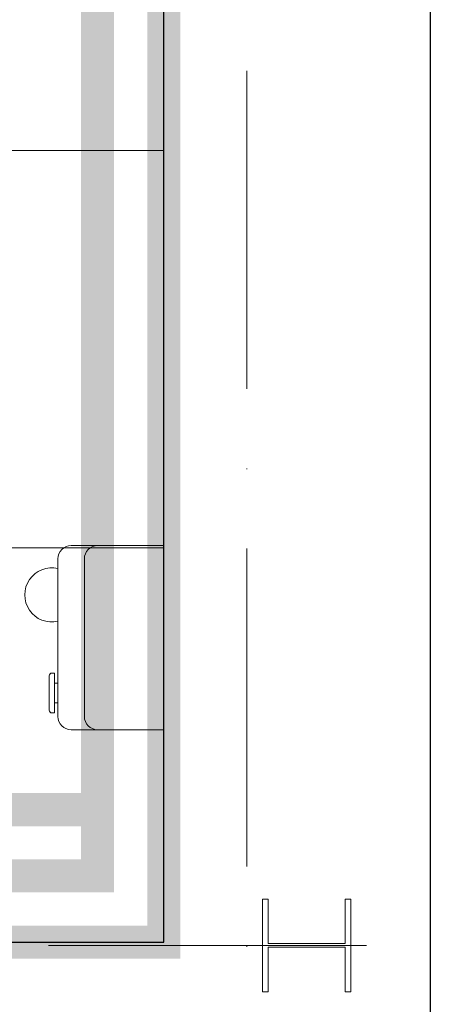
# Model space of a CAD drawing. Header units: millimetres. Extents: x -2074 to 12588, y -3630 to 101167.
# Tile 76 of 256: x 3135 to 3197, y -1652 to -1504. Entities that reach past the tile are written whole.
import ezdxf

# ---------------------------------------------------------------- set-up
doc = ezdxf.new("R2010")
doc.units = ezdxf.units.MM
doc.linetypes.add('ACAD_ISO10W100', pattern=[18, 12, -3, 0, -3])
doc.linetypes.add('CONTINOUS', pattern=[0])
for name, color, linetype, lineweight in [('SelinAr_BUD_osie', 8, 'ACAD_ISO10W100', 18), ('SelinAr_BUD_posadzka', 7, 'Continuous', 20), ('SelinAr_BUD_posadzka cokoły', 5, 'Continuous', 18), ('SelinAr_BUD_posadzka okładziny ścienne', 5, 'Continuous', 20), ('SelinAr_BUD_ściany', 7, 'Continuous', 25), ('SelinAr_K_stal', 7, 'Continuous', 20), ('SelinAr_WYP_instalacje elektryczne', 8, 'Continuous', 18)]:
    doc.layers.add(name, color=color, linetype=linetype, lineweight=lineweight)
doc.linetypes.add('_EL_VEDENI_NN_NADZ', pattern='A,0.39,-0.59,[109,cadkon.shx,S=0.2,R=0,X=0,Y=0],-1.97,0.39,-0.39', length=3.73)

# ---------------------------------------------------------------- blocks, each defined once
blk = doc.blocks.new('*U392')
at = {"ltscale": 4}
blk.add_line((0, 50), (0, -1730), dxfattribs=at)
blk = doc.blocks.new('*U241')
for p, q in [((0, 0), (27.8, 0)), ((0, 0), (0, -14)), ((27.8, 0), (27.8, -14)), ((2, -12), (25.8, -12)), ((25.8, -16), (2, -16))]:
    blk.add_line(p, q)
blk.add_lwpolyline([(20.76, -16.5), (23.76, -16.5), (23.76, -16), (20.76, -16)], close=True)
for points in [[(22.26, -16.5), (19.26, -16.5), (19.26, -16.9, 0.414214), (19.66, -17.3, 0), (22.26, -17.3, 3.979577)], [(22.26, -16.5), (25.26, -16.5), (25.26, -16.9, -0.414214), (24.86, -17.3, 0), (22.26, -17.3, -3.979577)]]:
    blk.add_lwpolyline(points, format="xyb")
for centre, radius, start, end in [((2, -10), 2, 180, 270), ((25.8, -10), 2, 270, 0), ((2, -14), 2, 180, 270), ((25.8, -14), 2, 270, 0), ((7.45, -16.92), 4.08, 166.9264, 13.0736)]:
    blk.add_arc(centre, radius, start, end)
blk = doc.blocks.new('*U395')
at = {"ltscale": 4}
blk.add_line((-50, 0), (1405.4, 0), dxfattribs=at)
blk = doc.blocks.new('ewerwerwerwe')
at = {"layer": 'SelinAr_BUD_ściany'}
for points in [[(2979.36, 1344.74), (2979.36, 1357.24), (3042.16, 1357.24), (3042.16, 1402.24), (3052.16, 1402.24), (3052.16, 1357.24), (3157.16, 1357.24), (3157.16, 1620.24), (3149.66, 1620.24), (3149.66, 1630.24), (3157.16, 1630.24), (3157.16, 1750.24)], [(2360.16, 2109.74), (3016.66, 2109.74), (3016.66, 2097.74), (3019.16, 2097.74), (3019.16, 2085.24), (2967.16, 2085.24), (2967.16, 1770.24), (3167.16, 1770.24), (3167.16, 2085.24), (3132.16, 2085.24), (3132.16, 2097.74), (3134.66, 2097.74), (3134.66, 2109.74), (3197.36, 2109.74), (3197.36, 1344.74)]]:
    blk.add_lwpolyline(points, dxfattribs=at)
at = {"layer": 'SelinAr_K_stal'}
blk.add_lwpolyline([(3185.36, 1363.74), (3184.51, 1363.74), (3184.51, 1357.02), (3172.91, 1357.02), (3172.91, 1363.74), (3172.06, 1363.74), (3172.06, 1349.74), (3172.91, 1349.74), (3172.91, 1356.47), (3184.51, 1356.47), (3184.51, 1349.74), (3185.36, 1349.74)], close=True, dxfattribs=at)
at = {"layer": 'SelinAr_BUD_osie'}
for name, p in [('*U392', (3169.66, 2159.74)), ('*U395', (1891.95, 1356.74))]:
    blk.add_blockref(name, p, dxfattribs=at)
at = {"layer": 'SelinAr_WYP_instalacje elektryczne', "color": 211, "linetype": 'Continuous', "lineweight": 13, "rotation": 270}
blk.add_blockref('*U241', (3157.16, 1417.11), dxfattribs=at)

msp = doc.modelspace()

# ---------------------------------------------------------------- block references
msp.add_blockref('ewerwerwerwe', (0, -3000))

# ---------------------------------------------------------------- next in the draw order: linework, layer by layer
at = {"layer": 'SelinAr_BUD_posadzka'}
for points in [[(2979.357, -1655.259), (2979.357, -1642.759), (3042.157, -1642.759), (3042.157, -1597.759), (3052.157, -1597.759), (3052.157, -1642.759), (3157.157, -1642.759), (3157.157, -1379.759), (3149.657, -1379.759), (3149.657, -1369.759), (3157.157, -1369.759), (3157.157, -1249.759)], [(3157.157, -1523.259), (2807.157, -1523.259)], [(3157.157, -1583.259), (2567.157, -1583.259)]]:
    msp.add_lwpolyline(points, dxfattribs=at)
at = {"layer": 'SelinAr_BUD_posadzka cokoły', "linetype": '_EL_VEDENI_NN_NADZ', "ltscale": 3, "const_width": 5}
msp.add_lwpolyline([(3149.657, -1378.509), (3157.157, -1378.509), (3157.157, -1642.759), (3052.157, -1642.759), (3052.157, -1597.759)], dxfattribs=at)
at = {"layer": 'SelinAr_BUD_posadzka okładziny ścienne', "color": 30, "linetype": 'CONTINOUS', "ltscale": 0.2, "const_width": 5}
msp.add_lwpolyline([(3062.157, -1389.759), (3147.157, -1389.759), (3147.157, -1632.759), (3062.157, -1632.759)], close=True, dxfattribs=at)
at = {"layer": 'SelinAr_BUD_posadzka okładziny ścienne', "color": 4, "linetype": 'CONTINOUS', "ltscale": 0.2, "const_width": 5}
msp.add_lwpolyline([(3064.657, -1622.759), (3144.657, -1622.759)], dxfattribs=at)

doc.saveas('drawing.dxf')
